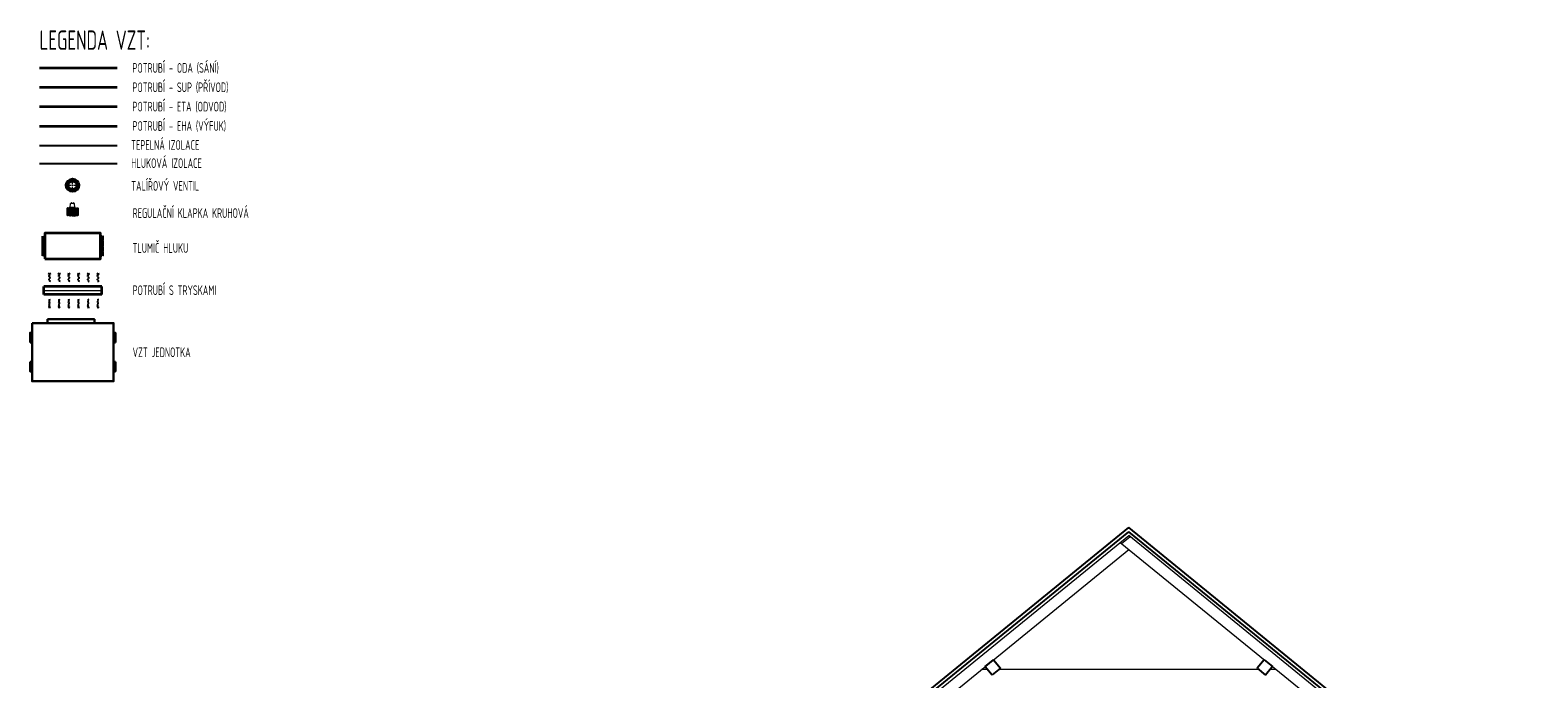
# Model space of a CAD drawing. Header units: millimetres. Extents: x -41335 to 3476, y 23470 to 47494.
# Tile 15 of 15: x -19217 to 239, y 39115 to 47494. Entities that reach past the tile are written whole.
import ezdxf
from ezdxf.enums import TextEntityAlignment as Align

# ---------------------------------------------------------------- set-up
doc = ezdxf.new("R2010")
doc.units = ezdxf.units.MM
doc.header["$LTSCALE"] = 0.03
doc.linetypes.add('ACAD_ISO02W100', pattern=[15, 12, -3])
doc.linetypes.add('ACAD_ISO10W100', pattern=[18, 12, -3, 0, -3])
for name, color, linetype, lineweight in [('2D ČÁRY_Číslo_pera__2', 1, 'Continuous', 25), ('krokve_Číslo_pera__1', 7, 'Continuous', 15), ('krokve_Číslo_pera__2', 1, 'Continuous', 25), ('vodorovné konstrukce_Číslo_pera__1', 7, 'Continuous', 15), ('vodorovné konstrukce_Číslo_pera__2', 1, 'Continuous', 25), ('vodorovné konstrukce_Číslo_pera__3', 150, 'Continuous', 13), ('VZT_01 SUP (PŘÍVOD) - OBRYS', 5, 'Continuous', 35), ('VZT_02 SUP (PŘÍVOD) - OSA', 5, 'ACAD_ISO10W100', 5), ('VZT_21 ZAŘÍZENÍ - OBRYS', 1, 'Continuous', 25), ('VZT_30 DISTRIBUČNÍ PRVKY - OBRYS', 1, 'Continuous', 35), ('VZT_31 DISTRIBUČNÍ PRVKY - OSA', 8, 'ACAD_ISO10W100', 5), ('VZT_POPIS - OBECNE', 7, 'Continuous', 13), ('VZT_POTRUBÍ - EHA (VÝFUK)', 14, 'Continuous', 35), ('VZT_POTRUBÍ - ETA (ODVOD)', 6, 'Continuous', 35), ('VZT_POTRUBÍ - ODA (SÁNÍ)', 3, 'Continuous', 35), ('VZT_POTRUBÍ - SUP (PŘÍVOD)', 5, 'Continuous', 35)]:
    doc.layers.add(name, color=color, linetype=linetype, lineweight=lineweight)
doc.layers.add('VZT_03 SUP (PŘÍVOD) - NETISK', color=8, linetype='ACAD_ISO02W100', lineweight=5, plot=False)
doc.layers.add('VZT_izolace', color=6, linetype='Continuous')
doc.layers.add('VZT_IZOLACE - TEPELNÁ', color=6, linetype='IZOLACE TEPELNA')
doc.styles.add('JS', font='isocp.shx', dxfattribs={"width": 0.6, "height": 125})
doc.styles.get("Standard").update_dxf_attribs({"font": 'arial.ttf'})
doc.linetypes.add('IZOLACE PROTIHLUKOVÁ', pattern='A,12.7,-1.5,["H",Standard,S=2.54,R=0,X=0,Y=-1.27],-3', length=17.2)
doc.linetypes.add('IZOLACE TEPELNA', pattern='A,12.7,-1.5,["T",Standard,S=2.54,R=0,X=0,Y=-1.27],-3', length=17.2)

# ---------------------------------------------------------------- blocks, each defined once
blk = doc.blocks.new('*U18')
at = {"layer": 'VZT_31 DISTRIBUČNÍ PRVKY - OSA', "color": 0, "transparency": 16777216}
for p, q in [((-82.62, 0), (-16.5, 0)), ((0, 16.5), (0, 82.62)), ((16.5, 0), (82.62, 0)), ((0, -82.62), (0, -16.5))]:
    blk.add_line(p, q, dxfattribs=at)
at = {"layer": 'VZT_31 DISTRIBUČNÍ PRVKY - OSA', "color": 0, "linetype": 'Continuous', "transparency": 16777216}
for p, q in [((-8.25, 0), (8.25, 0)), ((0, -8.25), (0, 8.25))]:
    blk.add_line(p, q, dxfattribs=at)

msp = doc.modelspace()

# ---------------------------------------------------------------- linework, layer by layer
at = {"color": 8, "lineweight": 5}
for p, q in [((-18740, 45196), (-18737, 45197)), ((-18740, 45099), (-18740, 45196)), ((-18728, 45197), (-18737, 45197)), ((-18737, 45197), (-18737, 45098)), ((-18726, 45195), (-18728, 45197)), ((-18728, 45197), (-18728, 45098)), ((-18723, 45195), (-18726, 45195)), ((-18726, 45195), (-18726, 45101)), ((-18723, 45195), (-18722, 45201)), ((-18723, 45101), (-18723, 45195)), ((-18721, 45195), (-18722, 45201)), ((-18722, 45201), (-18722, 45095)), ((-18721, 45195), (-18721, 45101)), ((-18716, 45195), (-18721, 45195)), ((-18716, 45195), (-18714, 45197)), ((-18716, 45101), (-18716, 45195)), ((-18704, 45197), (-18714, 45197)), ((-18714, 45197), (-18714, 45098)), ((-18634, 45197), (-18624, 45197)), ((-18624, 45098), (-18624, 45197)), ((-18622, 45195), (-18624, 45197)), ((-18622, 45195), (-18622, 45101)), ((-18622, 45195), (-18617, 45195)), ((-18617, 45195), (-18616, 45201)), ((-18617, 45101), (-18617, 45195)), ((-18616, 45095), (-18616, 45201)), ((-18615, 45195), (-18616, 45201)), ((-18615, 45195), (-18615, 45101)), ((-18615, 45195), (-18612, 45195)), ((-18612, 45195), (-18610, 45197)), ((-18612, 45101), (-18612, 45195)), ((-18610, 45098), (-18610, 45197)), ((-18610, 45197), (-18601, 45197)), ((-18601, 45098), (-18601, 45197)), ((-18598, 45196), (-18601, 45197)), ((-18598, 45196), (-18598, 45099)), ((-18740, 45099), (-18737, 45098)), ((-18728, 45098), (-18737, 45098)), ((-18726, 45101), (-18728, 45098)), ((-18723, 45101), (-18726, 45101)), ((-18723, 45101), (-18722, 45095)), ((-18721, 45101), (-18722, 45095)), ((-18716, 45101), (-18721, 45101)), ((-18716, 45101), (-18714, 45098)), ((-18704, 45098), (-18714, 45098)), ((-18634, 45098), (-18624, 45098)), ((-18622, 45101), (-18624, 45098)), ((-18622, 45101), (-18617, 45101)), ((-18617, 45101), (-18616, 45095)), ((-18615, 45101), (-18616, 45095)), ((-18615, 45101), (-18612, 45101)), ((-18612, 45101), (-18610, 45098)), ((-18610, 45098), (-18601, 45098)), ((-18598, 45099), (-18601, 45098))]:
    msp.add_line(p, q, dxfattribs=at)
at = {"color": 0, "lineweight": -2}
for p, q in [((-18704, 45197), (-18701, 45199)), ((-18704, 45098), (-18704, 45197)), ((-18697, 45199), (-18701, 45199)), ((-18701, 45199), (-18701, 45097)), ((-18694, 45195), (-18697, 45199)), ((-18697, 45199), (-18697, 45097)), ((-18673, 45195), (-18694, 45195)), ((-18694, 45195), (-18694, 45101)), ((-18673, 45195), (-18671, 45198)), ((-18673, 45101), (-18673, 45195)), ((-18671, 45198), (-18667, 45198)), ((-18671, 45098), (-18671, 45198)), ((-18667, 45098), (-18667, 45198)), ((-18665, 45195), (-18667, 45198)), ((-18665, 45195), (-18665, 45101)), ((-18665, 45195), (-18644, 45195)), ((-18644, 45195), (-18641, 45199)), ((-18644, 45101), (-18644, 45195)), ((-18641, 45097), (-18641, 45199)), ((-18641, 45199), (-18637, 45199)), ((-18637, 45097), (-18637, 45199)), ((-18634, 45197), (-18637, 45199)), ((-18634, 45197), (-18634, 45098)), ((-18704, 45098), (-18701, 45097)), ((-18697, 45097), (-18701, 45097)), ((-18694, 45101), (-18697, 45097)), ((-18673, 45101), (-18694, 45101)), ((-18673, 45101), (-18671, 45098)), ((-18671, 45098), (-18667, 45098)), ((-18665, 45101), (-18667, 45098)), ((-18665, 45101), (-18644, 45101)), ((-18644, 45101), (-18641, 45097)), ((-18641, 45097), (-18637, 45097)), ((-18634, 45098), (-18637, 45097)), ((-18974, 44338), (-18966, 44359)), ((-18966, 44359), (-18960, 44338)), ((-18849, 44338), (-18841, 44359)), ((-18841, 44359), (-18835, 44338)), ((-18724, 44338), (-18716, 44359)), ((-18716, 44359), (-18710, 44338)), ((-18599, 44338), (-18591, 44359)), ((-18591, 44359), (-18585, 44338)), ((-18474, 44338), (-18466, 44359)), ((-18466, 44359), (-18460, 44338)), ((-18349, 44338), (-18341, 44359)), ((-18341, 44359), (-18335, 44338)), ((-18974, 44338), (-18967, 44338)), ((-18967, 44338), (-18972, 44323)), ((-18971, 44311), (-18965, 44302)), ((-18966, 44287), (-18970, 44281)), ((-18970, 44265), (-18966, 44259)), ((-18960, 44338), (-18967, 44338)), ((-18849, 44338), (-18842, 44338)), ((-18842, 44338), (-18847, 44323)), ((-18846, 44311), (-18840, 44302)), ((-18841, 44287), (-18845, 44281)), ((-18845, 44265), (-18841, 44259)), ((-18835, 44338), (-18842, 44338)), ((-18724, 44338), (-18717, 44338)), ((-18717, 44338), (-18722, 44323)), ((-18721, 44311), (-18715, 44302)), ((-18716, 44287), (-18720, 44281)), ((-18720, 44265), (-18716, 44259)), ((-18710, 44338), (-18717, 44338)), ((-18599, 44338), (-18592, 44338)), ((-18592, 44338), (-18597, 44323)), ((-18596, 44311), (-18590, 44302)), ((-18591, 44287), (-18595, 44281)), ((-18595, 44265), (-18591, 44259)), ((-18585, 44338), (-18592, 44338)), ((-18474, 44338), (-18467, 44338)), ((-18467, 44338), (-18472, 44323)), ((-18471, 44311), (-18465, 44302)), ((-18466, 44287), (-18470, 44281)), ((-18470, 44265), (-18466, 44259)), ((-18460, 44338), (-18467, 44338)), ((-18349, 44338), (-18342, 44338)), ((-18342, 44338), (-18347, 44323)), ((-18346, 44311), (-18340, 44302)), ((-18341, 44287), (-18345, 44281)), ((-18345, 44265), (-18341, 44259)), ((-18335, 44338), (-18342, 44338)), ((-18970, 43996), (-18966, 44002)), ((-18966, 43974), (-18970, 43980)), ((-18845, 43996), (-18841, 44002)), ((-18841, 43974), (-18845, 43980)), ((-18720, 43996), (-18716, 44002)), ((-18716, 43974), (-18720, 43980)), ((-18595, 43996), (-18591, 44002)), ((-18591, 43974), (-18595, 43980)), ((-18470, 43996), (-18466, 44002)), ((-18466, 43974), (-18470, 43980)), ((-18345, 43996), (-18341, 44002)), ((-18341, 43974), (-18345, 43980)), ((-18974, 43923), (-18967, 43924)), ((-18974, 43923), (-18966, 43902)), ((-18967, 43924), (-18972, 43938)), ((-18971, 43951), (-18965, 43959)), ((-18960, 43924), (-18967, 43924)), ((-18966, 43902), (-18960, 43924)), ((-18849, 43923), (-18842, 43924)), ((-18849, 43923), (-18841, 43902)), ((-18842, 43924), (-18847, 43938)), ((-18846, 43951), (-18840, 43959)), ((-18835, 43924), (-18842, 43924)), ((-18841, 43902), (-18835, 43924)), ((-18724, 43923), (-18717, 43924)), ((-18724, 43923), (-18716, 43902)), ((-18717, 43924), (-18722, 43938)), ((-18721, 43951), (-18715, 43959)), ((-18710, 43924), (-18717, 43924)), ((-18716, 43902), (-18710, 43924)), ((-18599, 43923), (-18592, 43924)), ((-18599, 43923), (-18591, 43902)), ((-18592, 43924), (-18597, 43938)), ((-18596, 43951), (-18590, 43959)), ((-18585, 43924), (-18592, 43924)), ((-18591, 43902), (-18585, 43924)), ((-18474, 43923), (-18467, 43924)), ((-18474, 43923), (-18466, 43902)), ((-18467, 43924), (-18472, 43938)), ((-18471, 43951), (-18465, 43959)), ((-18460, 43924), (-18467, 43924)), ((-18466, 43902), (-18460, 43924)), ((-18349, 43923), (-18342, 43924)), ((-18349, 43923), (-18341, 43902)), ((-18342, 43924), (-18347, 43938)), ((-18346, 43951), (-18340, 43959)), ((-18335, 43924), (-18342, 43924)), ((-18341, 43902), (-18335, 43924))]:
    msp.add_line(p, q, dxfattribs=at)
at = {"color": 0, "lineweight": 5}
for p, q in [((-18699, 45203), (-18694, 45253)), ((-18639, 45203), (-18699, 45203)), ((-18644, 45253), (-18694, 45253)), ((-18689, 45203), (-18649, 45203)), ((-18689, 45199), (-18689, 45203)), ((-18649, 45199), (-18689, 45199)), ((-18687, 45203), (-18687, 45203)), ((-18680, 45203), (-18687, 45203)), ((-18686, 45253), (-18686, 45263)), ((-18682, 45263), (-18686, 45263)), ((-18681, 45253), (-18682, 45263)), ((-18680, 45203), (-18680, 45203)), ((-18657, 45203), (-18657, 45203)), ((-18650, 45203), (-18657, 45203)), ((-18656, 45253), (-18656, 45263)), ((-18652, 45263), (-18656, 45263)), ((-18651, 45253), (-18652, 45263)), ((-18650, 45203), (-18650, 45203)), ((-18649, 45203), (-18649, 45199)), ((-18639, 45203), (-18644, 45253))]:
    msp.add_line(p, q, dxfattribs=at)
for p, q in [((-18966, 44244), (-18967, 44242)), ((-18841, 44244), (-18842, 44242)), ((-18716, 44244), (-18717, 44242)), ((-18591, 44244), (-18592, 44242)), ((-18466, 44244), (-18467, 44242)), ((-18341, 44244), (-18342, 44242)), ((-18966, 44017), (-18967, 44019)), ((-18841, 44017), (-18842, 44019)), ((-18716, 44017), (-18717, 44019)), ((-18591, 44017), (-18592, 44019)), ((-18466, 44017), (-18467, 44019)), ((-18341, 44017), (-18342, 44019))]:
    msp.add_line(p, q)
at = {"color": 0, "lineweight": -2, "extrusion": (0, 0, -1)}
for centre, start_param, end_param in [((-18966, 44318), 3.908129, 5.191299), ((-18965, 44273), 3.908129, 5.516649), ((-18970, 44295), 0.766537, 2.375056), ((-18971, 44251), 0.766537, 2.320574), ((-18841, 44318), 3.908129, 5.191299), ((-18840, 44273), 3.908129, 5.516649), ((-18845, 44295), 0.766537, 2.375056), ((-18846, 44251), 0.766537, 2.320574), ((-18716, 44318), 3.908129, 5.191299), ((-18715, 44273), 3.908129, 5.516649), ((-18720, 44295), 0.766537, 2.375056), ((-18721, 44251), 0.766537, 2.320574), ((-18591, 44318), 3.908129, 5.191299), ((-18590, 44273), 3.908129, 5.516649), ((-18595, 44295), 0.766537, 2.375056), ((-18596, 44251), 0.766537, 2.320574), ((-18466, 44318), 3.908129, 5.191299), ((-18465, 44273), 3.908129, 5.516649), ((-18470, 44295), 0.766537, 2.375056), ((-18471, 44251), 0.766537, 2.320574), ((-18341, 44318), 3.908129, 5.191299), ((-18340, 44273), 3.908129, 5.516649), ((-18345, 44295), 0.766537, 2.375056), ((-18346, 44251), 0.766537, 2.320574)]:
    msp.add_ellipse(centre, major_axis=(0.2, 10.7), ratio=0.625, start_param=start_param, end_param=end_param, dxfattribs=at)
at = {"color": 0, "lineweight": -2}
for centre, start_param, end_param in [((-18965, 43988), 3.908129, 5.516649), ((-18971, 44010), 0.766537, 2.320574), ((-18970, 43967), 0.766537, 2.375056), ((-18840, 43988), 3.908129, 5.516649), ((-18846, 44010), 0.766537, 2.320574), ((-18845, 43967), 0.766537, 2.375056), ((-18715, 43988), 3.908129, 5.516649), ((-18721, 44010), 0.766537, 2.320574), ((-18720, 43967), 0.766537, 2.375056), ((-18590, 43988), 3.908129, 5.516649), ((-18596, 44010), 0.766537, 2.320574), ((-18595, 43967), 0.766537, 2.375056), ((-18465, 43988), 3.908129, 5.516649), ((-18471, 44010), 0.766537, 2.320574), ((-18470, 43967), 0.766537, 2.375056), ((-18340, 43988), 3.908129, 5.516649), ((-18346, 44010), 0.766537, 2.320574), ((-18345, 43967), 0.766537, 2.375056), ((-18966, 43943), 3.908129, 5.191299), ((-18841, 43943), 3.908129, 5.191299), ((-18716, 43943), 3.908129, 5.191299), ((-18591, 43943), 3.908129, 5.191299), ((-18466, 43943), 3.908129, 5.191299), ((-18341, 43943), 3.908129, 5.191299)]:
    msp.add_ellipse(centre, major_axis=(0.2, -10.7), ratio=0.625, start_param=start_param, end_param=end_param, dxfattribs=at)
for points in [[(-18974, 44338), (-18960, 44338), (-18966, 44359)], [(-18849, 44338), (-18835, 44338), (-18841, 44359)], [(-18724, 44338), (-18710, 44338), (-18716, 44359)], [(-18599, 44338), (-18585, 44338), (-18591, 44359)], [(-18474, 44338), (-18460, 44338), (-18466, 44359)], [(-18349, 44338), (-18335, 44338), (-18341, 44359)], [(-18974, 43923), (-18960, 43924), (-18966, 43902)], [(-18849, 43923), (-18835, 43924), (-18841, 43902)], [(-18724, 43923), (-18710, 43924), (-18716, 43902)], [(-18599, 43923), (-18585, 43924), (-18591, 43902)], [(-18474, 43923), (-18460, 43924), (-18466, 43902)], [(-18349, 43923), (-18335, 43924), (-18341, 43902)]]:
    msp.add_solid(points, dxfattribs=at)
at = {"layer": '2D ČÁRY_Číslo_pera__2', "color": 9, "linetype": 'Continuous'}
for p, q in [((-6893, 39273), (-6785, 39362)), ((-3295, 39361), (-3186, 39273))]:
    msp.add_line(p, q, dxfattribs=at)
at = {"layer": 'krokve_Číslo_pera__1', "color": 9, "linetype": 'Continuous'}
for p, q in [((-10319, 36662), (-5040, 40965)), ((-379, 36984), (-5150, 40874)), ((-5135, 40862), (-5027, 40949)), ((239, 36662), (-5040, 40965)), ((-9702, 36984), (-5040, 40784))]:
    msp.add_line(p, q, dxfattribs=at)
at = {"layer": 'krokve_Číslo_pera__2', "color": 9, "linetype": 'Continuous'}
for p, q in [((-9612, 37341), (-5040, 41068)), ((-222, 37141), (-5040, 41068)), ((-9589, 37308), (-5040, 41016)), ((-246, 37108), (-5040, 41016))]:
    msp.add_line(p, q, dxfattribs=at)
at = {"layer": 'vodorovné konstrukce_Číslo_pera__1', "color": 9, "linetype": 'Continuous'}
for p, q in [((-3360, 39234), (-6719, 39235)), ((-6685, 39235), (-6696, 39253)), ((-3394, 39234), (-3383, 39253))]:
    msp.add_line(p, q, dxfattribs=at)
at = {"layer": 'vodorovné konstrukce_Číslo_pera__2', "color": 9, "linetype": 'Continuous'}
for p, q in [((-6785, 39362), (-6696, 39253)), ((-3295, 39361), (-3383, 39253)), ((-6893, 39273), (-6805, 39165)), ((-6696, 39253), (-6805, 39165)), ((-3383, 39253), (-3275, 39164)), ((-3186, 39273), (-3275, 39164))]:
    msp.add_line(p, q, dxfattribs=at)
at = {"layer": 'vodorovné konstrukce_Číslo_pera__3', "color": 9, "linetype": 'Continuous'}
for p, q in [((-6862, 39235), (-6940, 39235)), ((-3139, 39234), (-3218, 39234))]:
    msp.add_line(p, q, dxfattribs=at)
at = {"layer": 'VZT_01 SUP (PŘÍVOD) - OBRYS'}
for p, q in [((-19033, 44831), (-19033, 44580)), ((-19027, 44666), (-19027, 44832)), ((-18307, 44666), (-18307, 44832)), ((-18300, 44831), (-18300, 44580)), ((-19042, 44081), (-19042, 44181)), ((-18292, 44081), (-18292, 44181))]:
    msp.add_line(p, q, dxfattribs=at)
msp.add_lwpolyline([(-19027, 44540), (-18307, 44540), (-18307, 44872), (-19027, 44872)], close=True, dxfattribs=at)
for points in [[(-18292, 44181), (-19042, 44181)], [(-18292, 44081), (-19042, 44081)]]:
    msp.add_lwpolyline(points, dxfattribs=at)
for centre, start, end in [((-19030, 44832), 0, 180), ((-18303, 44832), 0, 180), ((-19030, 44580), 180, 355.4188), ((-18303, 44580), 184.5812, 0)]:
    msp.add_arc(centre, 3.2, start, end, dxfattribs=at)
for points in [[(-19027, 44666), (-19027, 44656), (-19027, 44646), (-19027, 44627), (-19027, 44618), (-19027, 44603), (-19027, 44597), (-19027, 44588), (-19027, 44586), (-19027, 44586), (-19027, 44580), (-19027, 44580)], [(-18307, 44666), (-18307, 44656), (-18307, 44646), (-18307, 44627), (-18307, 44618), (-18307, 44603), (-18307, 44597), (-18307, 44588), (-18307, 44586), (-18307, 44586), (-18307, 44580), (-18307, 44580)]]:
    msp.add_open_spline(points, degree=3, knots=[157.533456, 157.533456, 157.533456, 157.533456, 195.393508, 195.393508, 234.551342, 234.551342, 273.721472, 273.721472, 312.806301, 312.806301, 315.294186, 315.294186, 315.294186, 315.294186], dxfattribs=at)
at = {"layer": 'VZT_02 SUP (PŘÍVOD) - OSA', "ltscale": 5}
msp.add_lwpolyline([(-19042, 44131), (-18292, 44131)], dxfattribs=at)
at = {"layer": 'VZT_03 SUP (PŘÍVOD) - NETISK', "ltscale": 0.4}
for p, q in [((-19063, 44581), (-19063, 44831)), ((-19063, 44831), (-19060, 44831)), ((-19060, 44580), (-19060, 44832)), ((-19060, 44832), (-19059, 44832)), ((-19060, 44581), (-19060, 44830)), ((-19060, 44830), (-19060, 44830)), ((-19059, 44580), (-19059, 44832)), ((-19059, 44830), (-19054, 44830)), ((-19054, 44580), (-19054, 44832)), ((-19054, 44832), (-19053, 44832)), ((-19053, 44580), (-19053, 44832)), ((-19053, 44830), (-19051, 44830)), ((-19051, 44831), (-19033, 44831)), ((-19051, 44581), (-19051, 44830)), ((-18283, 44831), (-18300, 44831)), ((-18283, 44581), (-18283, 44830)), ((-18280, 44830), (-18283, 44830)), ((-18280, 44580), (-18280, 44832)), ((-18279, 44832), (-18280, 44832)), ((-18279, 44580), (-18279, 44832)), ((-18274, 44830), (-18279, 44830)), ((-18274, 44580), (-18274, 44832)), ((-18273, 44832), (-18274, 44832)), ((-18273, 44580), (-18273, 44832)), ((-18270, 44831), (-18273, 44831)), ((-18273, 44581), (-18273, 44830)), ((-18273, 44830), (-18273, 44830)), ((-18270, 44581), (-18270, 44831)), ((-19063, 44581), (-19060, 44581)), ((-19060, 44582), (-19060, 44582)), ((-19060, 44580), (-19059, 44580)), ((-19059, 44582), (-19054, 44582)), ((-19054, 44580), (-19053, 44580)), ((-19053, 44582), (-19051, 44582)), ((-19051, 44581), (-19033, 44581)), ((-18283, 44581), (-18300, 44581)), ((-18280, 44582), (-18283, 44582)), ((-18279, 44580), (-18280, 44580)), ((-18274, 44582), (-18279, 44582)), ((-18273, 44580), (-18274, 44580)), ((-18273, 44582), (-18273, 44582)), ((-18270, 44581), (-18273, 44581))]:
    msp.add_line(p, q, dxfattribs=at)
at = {"layer": 'VZT_21 ZAŘÍZENÍ - OBRYS', "lineweight": 30}
for points in [[(-19217, 43460), (-19217, 43585), (-19192, 43585), (-19192, 43460)], [(-19192, 43710), (-19192, 42960), (-18141, 42960), (-18141, 43710)], [(-18992, 43760), (-18388, 43760), (-18388, 43710), (-18992, 43710)], [(-18116, 43460), (-18116, 43585), (-18141, 43585), (-18141, 43460)], [(-19217, 43210), (-19217, 43085), (-19192, 43085), (-19192, 43210)], [(-18116, 43210), (-18116, 43085), (-18141, 43085), (-18141, 43210)]]:
    msp.add_lwpolyline(points, close=True, dxfattribs=at)
at = {"layer": 'VZT_30 DISTRIBUČNÍ PRVKY - OBRYS'}
for radius in [82.5, 62.5, 54.5]:
    msp.add_circle((-18670, 45491), radius, dxfattribs=at)
at = {"layer": 'VZT_izolace', "linetype": 'IZOLACE PROTIHLUKOVÁ', "ltscale": 15}
msp.add_line((-19096, 45771), (-18096, 45771), dxfattribs=at)
at = {"layer": 'VZT_IZOLACE - TEPELNÁ', "ltscale": 15}
msp.add_line((-19096, 46006), (-18096, 46006), dxfattribs=at)
at = {"layer": 'VZT_POTRUBÍ - EHA (VÝFUK)'}
msp.add_line((-19096, 46256), (-18096, 46256), dxfattribs=at)
at = {"layer": 'VZT_POTRUBÍ - ETA (ODVOD)'}
msp.add_line((-19096, 46506), (-18096, 46506), dxfattribs=at)
at = {"layer": 'VZT_POTRUBÍ - ODA (SÁNÍ)'}
msp.add_line((-19096, 47006), (-18096, 47006), dxfattribs=at)
at = {"layer": 'VZT_POTRUBÍ - SUP (PŘÍVOD)'}
msp.add_line((-19096, 46756), (-18096, 46756), dxfattribs=at)

# ---------------------------------------------------------------- block references
at = {"layer": 'VZT_31 DISTRIBUČNÍ PRVKY - OSA'}
msp.add_blockref('*U18', (-18670, 45491), dxfattribs=at)

# ---------------------------------------------------------------- texts
at = {"layer": 'VZT_POPIS - OBECNE', "ltscale": 50, "style": 'JS', "width": 0.7}
for s, height, p in [('LEGENDA VZT:', 250, (-19096, 47365)), ('POTRUBÍ - ODA (SÁNÍ)', 125, (-17896, 47006)), ('POTRUBÍ - SUP (PŘÍVOD)', 125, (-17896, 46756)), ('POTRUBÍ - ETA (ODVOD)', 125, (-17896, 46506)), ('POTRUBÍ - EHA (VÝFUK)', 125, (-17896, 46256)), ('TEPELNÁ IZOLACE', 125, (-17913, 46011)), ('HLUKOVÁ IZOLACE', 125, (-17913, 45776)), (' TALÍŘOVÝ VENTIL', 125, (-17962, 45482)), (' REGULAČNÍ KLAPKA KRUHOVÁ', 125, (-17945, 45131)), (' TLUMIČ HLUKU', 125, (-17945, 44680)), (' POTRUBÍ S TRYSKAMI', 125, (-17945, 44135)), (' VZT JEDNOTKA', 125, (-17945, 43333))]:
    msp.add_text(s, height=height, dxfattribs=at).set_placement(p, align=Align.MIDDLE_LEFT)

doc.saveas('drawing.dxf')
